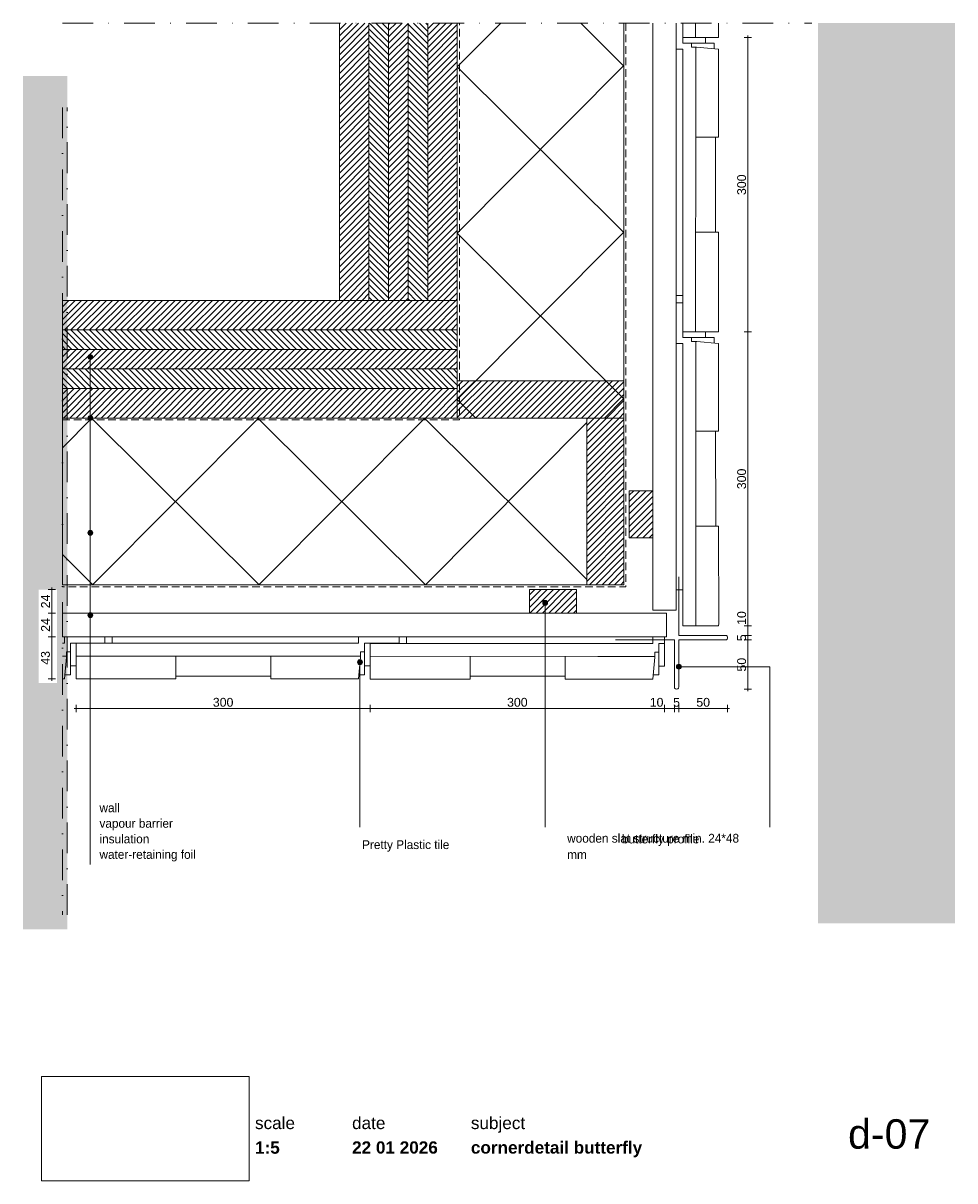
# Paper-space layout 'd-07 cornerdetail butterfly' of a CAD drawing. Header units: millimetres. Extents: x 10 to 200, y 11 to 247.
import ezdxf
from ezdxf.xclip import XClip

# ---------------------------------------------------------------- set-up
doc = ezdxf.new("R2010")
doc.units = ezdxf.units.MM
doc.header["$MEASUREMENT"] = 0
doc.header["$XCLIPFRAME"] = 0
for name, pattern in [('B0302', [12.51, 6.26, -3.125, 0, -3.125]), ('B0701', [2.3412, 1.56, -0.7812]), ('Wipeout_Contour', [1000, 0, -1000])]:
    doc.linetypes.add(name, pattern=pattern)
for name, color, linetype in [('#01', 7, 'Continuous'), ('Dim - 1_50_100', 7, 'Continuous'), ('Info - 1_50_100', 7, 'Continuous'), ('Info - 1_5_10', 7, 'Continuous'), ('Info - English', 7, 'Continuous')]:
    doc.layers.add(name, color=color, linetype=linetype)
doc.styles.add('GENERATED_STYLE_1', font='HelveticaNeue.ttc')
doc.styles.add('GENERATED_STYLE_2', font='HelveticaNeue.ttc')
doc.styles.add('GENERATED_STYLE_3', font='Helvetica.ttc')
doc.styles.add('GENERATED_STYLE_4', font='txt')
picture_1 = doc.add_image_def('image1.png', size_in_pixel=(317, 159))
pattern_1 = [(45, (-9268.4849, 2047.4338), (-0.6363961, 0.6363961), [])]
pattern_2 = [(315, (-9268.4849, 2047.4338), (0.6363961, 0.6363961), [])]

# ---------------------------------------------------------------- blocks, each defined once
blk = doc.blocks.new('Drawing_1_1', base_point=(-200, 60))
at = {"color": 2, "linetype": 'Continuous', "lineweight": 0}
for s, insert, char_height, attachment_point, style in [('\\A1;{\\pql;\\fHelvetica Neue|b0|i0|c0|p0;\\W1.000000;scale}', (57.28, 24.14), 2.5, 1, 'GENERATED_STYLE_1'), ('\\A1;{\\pql;\\fHelvetica Neue|b0|i0|c0|p0;\\W1.000000;date}', (77.08, 24.14), 2.5, 1, 'GENERATED_STYLE_1'), ('\\A1;{\\pql;\\fHelvetica Neue|b0|i0|c0|p0;\\W1.000000;subject}', (101.31, 24.14), 2.5, 1, 'GENERATED_STYLE_1'), ('\\A1;{\\pqr;\\fHelvetica Neue|b0|i0|c0|p0;\\W1.000000;d-07}', (195, 23.65), 6, 3, 'GENERATED_STYLE_1'), ('\\A1;{\\pql;\\fHelvetica Neue|b1|i0|c0|p0;\\W1.000000;1:5}', (57.28, 19.12), 2.5, 1, 'GENERATED_STYLE_2'), ('\\A1;{\\pql;\\fHelvetica Neue|b1|i0|c0|p0;\\W1.000000;22 01 2026}', (77.08, 19.14), 2.5, 1, 'GENERATED_STYLE_2'), ('\\A1;{\\pql;\\fHelvetica Neue|b1|i0|c0|p0;\\W1.000000;cornerdetail butterfly}', (101.31, 19.14), 2.5, 1, 'GENERATED_STYLE_2')]:
    blk.add_mtext(s, dxfattribs=dict(at, insert=insert, char_height=char_height, attachment_point=attachment_point, style=style))
at = {"color": 254, "linetype": 'Wipeout_Contour', "lineweight": 0, "ltscale": 174.062972}
blk.add_wipeout([(13.71, 11.09), (56.11, 11.09), (56.11, 32.35), (13.71, 32.35)], dxfattribs=at)
at = {"color": 9, "lineweight": 0}
image = blk.add_image(picture_1, insert=(13.71, 11.09), size_in_units=(42.4, 21.27), dxfattribs=at)
image.set_boundary_path([(-0.5, -0.5), (316.5, 158.5)])
blk = doc.blocks.new('Drawing_2_1', base_point=(-9268.48, 2047.43))
at = {"layer": '#01', "linetype": 'Continuous', "lineweight": 0, "true_color": 0x000000}
for points in [[(23.19, 179.12), (23.22, 178.93), (23.33, 178.77), (23.49, 178.66), (23.69, 178.62), (23.88, 178.66), (24.04, 178.77), (24.15, 178.93), (24.19, 179.12), (24.15, 179.31), (24.04, 179.47), (23.88, 179.58), (23.69, 179.62), (23.49, 179.58), (23.33, 179.47), (23.22, 179.31)], [(23.19, 166.68), (23.22, 166.49), (23.33, 166.33), (23.49, 166.22), (23.69, 166.18), (23.88, 166.22), (24.04, 166.33), (24.15, 166.49), (24.19, 166.68), (24.15, 166.87), (24.04, 167.03), (23.88, 167.14), (23.69, 167.18), (23.49, 167.14), (23.33, 167.03), (23.22, 166.87)], [(23.19, 143.27), (23.22, 143.08), (23.33, 142.92), (23.49, 142.81), (23.69, 142.77), (23.88, 142.81), (24.04, 142.92), (24.15, 143.08), (24.19, 143.27), (24.15, 143.46), (24.04, 143.62), (23.88, 143.73), (23.69, 143.77), (23.49, 143.73), (23.33, 143.62), (23.22, 143.46)], [(115.95, 128.97), (115.99, 128.77), (116.09, 128.61), (116.26, 128.5), (116.45, 128.47), (116.64, 128.5), (116.8, 128.61), (116.91, 128.77), (116.95, 128.97), (116.91, 129.16), (116.8, 129.32), (116.64, 129.43), (116.45, 129.47), (116.26, 129.43), (116.09, 129.32), (115.99, 129.16)], [(23.19, 126.45), (23.22, 126.26), (23.33, 126.1), (23.49, 125.99), (23.69, 125.95), (23.88, 125.99), (24.04, 126.1), (24.15, 126.26), (24.19, 126.45), (24.15, 126.64), (24.04, 126.81), (23.88, 126.92), (23.69, 126.95), (23.49, 126.92), (23.33, 126.81), (23.22, 126.64)], [(78.18, 116.87), (78.21, 116.68), (78.32, 116.51), (78.48, 116.4), (78.68, 116.37), (78.87, 116.4), (79.03, 116.51), (79.14, 116.68), (79.18, 116.87), (79.14, 117.06), (79.03, 117.22), (78.87, 117.33), (78.68, 117.37), (78.48, 117.33), (78.32, 117.22), (78.21, 117.06)], [(143.22, 115.96), (143.25, 115.77), (143.36, 115.61), (143.53, 115.5), (143.72, 115.46), (143.91, 115.5), (144.07, 115.61), (144.18, 115.77), (144.22, 115.96), (144.18, 116.15), (144.07, 116.31), (143.91, 116.42), (143.72, 116.46), (143.53, 116.42), (143.36, 116.31), (143.25, 116.15)]]:
    blk.add_hatch(color=18, dxfattribs=at).paths.add_polyline_path(points)
at = {"layer": 'Info - 1_50_100', "linetype": 'Continuous', "lineweight": 0, "true_color": 0x000000}
h = blk.add_hatch(dxfattribs=at)
h.set_pattern_fill('310_Naaldhout__01__0001', color=18, style=0, pattern_type=2)
h.set_pattern_definition(pattern_1)
h.paths.add_polyline_path([(80.52, 247.22), (74.52, 247.22), (74.52, 190.68), (80.52, 190.68)])
h = blk.add_hatch(dxfattribs=at)
h.set_pattern_fill('310_Naaldhout__02__0001', color=18, style=0, pattern_type=2)
h.set_pattern_definition(pattern_2)
h.paths.add_polyline_path([(84.52, 247.22), (80.52, 247.22), (80.52, 190.68), (84.52, 190.68)])
h = blk.add_hatch(dxfattribs=at)
h.set_pattern_fill('310_Naaldhout__01__0001', color=18, style=0, pattern_type=2)
h.set_pattern_definition(pattern_1)
h.paths.add_polyline_path([(88.52, 247.22), (84.52, 247.22), (84.52, 190.68), (88.52, 190.68)])
h = blk.add_hatch(dxfattribs=at)
h.set_pattern_fill('310_Naaldhout__02__0001', color=18, style=0, pattern_type=2)
h.set_pattern_definition(pattern_2)
h.paths.add_polyline_path([(92.52, 247.22), (88.52, 247.22), (88.52, 190.68), (92.52, 190.68)])
h = blk.add_hatch(dxfattribs=at)
h.set_pattern_fill('310_Naaldhout__01__0001', color=18, style=0, pattern_type=2)
h.set_pattern_definition(pattern_1)
h.paths.add_polyline_path([(98.52, 247.22), (92.52, 247.22), (92.52, 190.68), (98.52, 190.68)])
h = blk.add_hatch(dxfattribs=at)
h.set_pattern_fill('415_Isolatie_ruit_0001', color=18, style=0, pattern_type=2)
h.set_pattern_definition([(45.152, (98.517, 272.247), (-16.9703, 16.8807), []), (135.152, (98.517, 272.247), (16.9703, 17.0605), [])])
h.paths.add_polyline_path([(132.52, 247.22), (98.52, 247.22), (98.52, 166.68), (132.52, 166.68)])
at = {"layer": 'Info - 1_50_100', "linetype": 'Continuous', "lineweight": 0, "true_color": 0xffffff}
blk.add_hatch(color=7, dxfattribs=at).paths.add_polyline_path([(200, 247.22), (172.06, 247.22), (172.06, 63.62), (200, 63.62)])
at = {"layer": 'Info - 1_50_100', "linetype": 'Continuous', "lineweight": 0, "true_color": 0x000000}
h = blk.add_hatch(dxfattribs=at)
h.set_pattern_fill('310_Naaldhout__01__0001', color=18, style=0, pattern_type=2)
h.set_pattern_definition(pattern_1)
h.paths.add_polyline_path([(17.99, 184.68), (98.52, 184.68), (98.52, 190.68), (17.99, 190.68)])
h = blk.add_hatch(dxfattribs=at)
h.set_pattern_fill('310_Naaldhout__02__0001', color=18, style=0, pattern_type=2)
h.set_pattern_definition(pattern_2)
h.paths.add_polyline_path([(17.99, 180.68), (98.52, 180.68), (98.52, 184.68), (17.99, 184.68)])
h = blk.add_hatch(dxfattribs=at)
h.set_pattern_fill('310_Naaldhout__01__0001', color=18, style=0, pattern_type=2)
h.set_pattern_definition(pattern_1)
h.paths.add_polyline_path([(17.99, 176.68), (98.52, 176.68), (98.52, 180.68), (17.99, 180.68)])
h = blk.add_hatch(dxfattribs=at)
h.set_pattern_fill('310_Naaldhout__02__0001', color=18, style=0, pattern_type=2)
h.set_pattern_definition(pattern_2)
h.paths.add_polyline_path([(17.99, 172.68), (98.52, 172.68), (98.52, 176.68), (17.99, 176.68)])
h = blk.add_hatch(dxfattribs=at)
h.set_pattern_fill('310_Naaldhout__01__0001', color=18, style=0, pattern_type=2)
h.set_pattern_definition(pattern_1)
h.paths.add_polyline_path([(17.99, 166.68), (98.52, 166.68), (98.52, 172.68), (17.99, 172.68)])
h = blk.add_hatch(dxfattribs=at)
h.set_pattern_fill('310_Naaldhout__01__0001', color=18, style=0, pattern_type=2)
h.set_pattern_definition(pattern_1)
h.paths.add_polyline_path([(98.52, 166.68), (132.52, 166.68), (132.52, 174.28), (98.52, 174.28)])
h = blk.add_hatch(dxfattribs=at)
h.set_pattern_fill('415_Isolatie_ruit_0001', color=18, style=0, pattern_type=2)
h.set_pattern_definition([(135.152, (24.15, 132.68), (16.8807, 16.9703), []), (225.152, (24.15, 132.68), (-17.0605, 16.9703), [])])
h.paths.add_polyline_path([(17.99, 132.68), (124.92, 132.68), (124.92, 166.68), (17.99, 166.68)])
h = blk.add_hatch(dxfattribs=at)
h.set_pattern_fill('310_Naaldhout__01__0001', color=18, style=0, pattern_type=2)
h.set_pattern_definition(pattern_1)
h.paths.add_polyline_path([(132.52, 132.68), (132.52, 166.68), (124.92, 166.68), (124.92, 132.68)])
at = {"layer": 'Info - 1_5_10', "linetype": 'Continuous', "lineweight": 0, "true_color": 0x99a3a6}
h = blk.add_hatch(dxfattribs=at)
h.set_pattern_fill('310_Naaldhout__01__0001', color=253, style=0, pattern_type=2)
h.set_pattern_definition(pattern_1)
h.paths.add_polyline_path([(138.4, 151.85), (133.6, 151.85), (133.6, 142.25), (138.4, 142.25)])
h = blk.add_hatch(dxfattribs=at)
h.set_pattern_fill('310_Naaldhout__01__0001', color=253, style=0, pattern_type=2)
h.set_pattern_definition(pattern_1)
h.paths.add_polyline_path([(113.24, 126.88), (122.84, 126.88), (122.84, 131.68), (113.24, 131.68)])
at = {"layer": '#01', "color": 9, "linetype": 'Continuous', "lineweight": 0}
for p, q in [((23.69, 178.62), (23.69, 88.08)), ((23.69, 166.18), (23.69, 75.64)), ((23.69, 142.77), (23.69, 92.46)), ((116.45, 128.47), (116.45, 83.25)), ((23.69, 125.95), (23.69, 75.64)), ((78.68, 116.37), (78.68, 83.25))]:
    blk.add_line(p, q, dxfattribs=at)
at = {"layer": '#01', "color": 2, "linetype": 'B0701', "lineweight": 0, "flags": 128}
for points in [[(132.92, 247.22), (132.92, 132.25), (17.99, 132.25)], [(17.99, 166.28), (99, 166.28), (99, 247.22)]]:
    blk.add_lwpolyline(points, dxfattribs=at)
at = {"layer": '#01', "color": 9, "linetype": 'B0302', "lineweight": 0, "flags": 128}
blk.add_lwpolyline([(17.99, 229.99), (17.99, 65.33)], dxfattribs=at)
at = {"layer": '#01', "color": 9, "linetype": 'Continuous', "lineweight": 0, "flags": 128}
blk.add_lwpolyline([(144.22, 115.96), (162.27, 115.96), (162.27, 83.25)], dxfattribs=at)
at = {"layer": '#01', "color": 1, "linetype": 'Continuous', "lineweight": 0}
for centre in [(23.69, 179.12), (23.69, 166.68), (23.69, 143.27), (116.45, 128.97), (23.69, 126.45), (78.68, 116.87), (143.72, 115.96)]:
    blk.add_circle(centre, 0.5, dxfattribs=at)
at = {"color": 1, "linetype": 'Continuous', "lineweight": 0}
blk.add_line((140.8, 116.07), (140.8, 122.05), dxfattribs=at)
at = {"color": 1, "linetype": 'Continuous', "lineweight": 0, "flags": 128}
for points in [[(143.16, 247.22), (143.16, 243.07), (143.16, 242.04), (143.16, 241.89)], [(143.16, 247.22), (143.16, 243.07), (143.16, 242.04), (143.16, 241.89)], [(144.5, 247.22), (144.5, 243.11)], [(144.5, 247.22), (144.5, 244.78), (144.5, 244.59), (144.51, 244.43)], [(144.5, 247.22), (144.5, 244.78), (144.5, 244.59), (144.51, 244.43)], [(147.12, 244.28), (147.12, 247.22)], [(151.79, 247.22), (151.8, 244.78), (151.79, 244.6), (151.79, 244.43)], [(151.79, 247.22), (151.8, 244.78), (151.79, 244.6), (151.79, 244.43)], [(144.51, 244.43), (144.52, 244.28)], [(144.51, 244.43), (144.52, 244.28)], [(144.52, 244.28), (147.18, 244.28)], [(144.52, 244.28), (147.18, 244.28)], [(147.32, 244.28), (147.18, 244.28), (147.5, 244.28)], [(147.32, 244.28), (147.5, 244.28)], [(151.79, 244.43), (151.78, 244.28), (147.5, 244.28)], [(149.14, 243.12), (149.14, 244.28)], [(143.16, 241.89), (144.5, 241.89)], [(144.5, 243.11), (146.29, 243.12)], [(144.5, 243.11), (146.29, 243.12)], [(144.5, 241.89), (144.5, 241.79), (144.52, 184.78), (144.52, 184.59), (144.53, 184.43)], [(144.5, 241.89), (144.5, 241.79), (144.52, 184.78), (144.52, 184.59), (144.53, 184.43)], [(150.92, 243.08), (150.92, 243.12), (146.29, 243.12), (146.29, 243.07)], [(150.92, 243.08), (150.92, 243.12), (146.29, 243.12), (146.29, 243.07)], [(146.29, 242.3), (146.29, 243.07)], [(146.29, 242.3), (146.29, 243.07)], [(147.16, 242.3), (146.29, 242.3)], [(147.34, 242.3), (146.29, 242.3)], [(147.14, 184.28), (147.16, 230.89), (147.16, 239.34), (147.16, 242.3)], [(147.34, 242.3), (151.8, 241.89)], [(150.92, 243.08), (150.92, 241.97)], [(150.92, 243.08), (150.92, 241.97)], [(150.92, 243.08), (150.92, 241.97)], [(151.8, 241.89), (151.8, 241.79), (151.8, 224.96), (151.8, 224.45), (151.8, 224.09)], [(151.8, 241.89), (151.8, 241.79), (151.8, 224.96), (151.8, 224.45), (151.8, 224.09)], [(147.16, 230.69), (147.16, 230.89), (147.16, 239.34), (147.16, 239.54)], [(147.51, 223.98), (147.16, 223.98)], [(147.51, 223.98), (147.35, 223.98)], [(151.8, 224.09), (151.79, 224.01), (151.78, 223.98), (147.51, 223.98)], [(151.8, 224.09), (151.79, 224.01), (151.78, 223.98), (147.51, 223.98)], [(151.2, 223.98), (151.21, 204.61)], [(151.2, 223.98), (151.21, 204.61)], [(151.8, 204.5), (151.8, 204.59), (151.79, 204.61), (147.76, 204.61), (147.15, 204.61)], [(151.8, 204.5), (151.81, 204.07), (151.82, 184.78), (151.81, 184.6), (151.81, 184.43)], [(151.8, 204.5), (151.81, 204.07), (151.82, 184.78), (151.81, 184.6), (151.81, 184.43)], [(143.18, 191.64), (144.52, 191.64)], [(143.19, 190), (143.18, 189.65), (143.18, 183.07), (143.18, 182.04), (143.18, 181.89)], [(143.19, 190), (143.18, 189.65), (143.18, 183.07), (143.18, 182.04), (143.18, 181.89)], [(143.19, 190), (143.2, 190.15)], [(143.19, 190), (143.2, 190.15)], [(143.2, 190.15), (144.54, 190.15)], [(143.2, 190.15), (144.54, 190.15)], [(144.53, 190), (144.52, 189.65), (144.52, 183.11)], [(144.53, 184.43), (144.54, 184.28)], [(144.53, 184.43), (144.54, 184.28)], [(144.54, 184.28), (147.2, 184.28)], [(144.54, 184.28), (147.2, 184.28)], [(147.34, 184.28), (147.2, 184.28), (147.52, 184.28)], [(147.34, 184.28), (147.52, 184.28)], [(151.81, 184.43), (151.8, 184.28), (147.52, 184.28)], [(149.16, 183.12), (149.16, 184.28)], [(143.18, 181.89), (144.52, 181.89)], [(144.52, 183.11), (146.31, 183.12)], [(144.52, 181.89), (144.52, 181.79), (144.54, 124.78), (144.54, 124.59), (144.55, 124.43)], [(144.52, 181.89), (144.52, 181.79), (144.54, 124.78), (144.54, 124.59), (144.55, 124.43)], [(144.53, 183.11), (146.31, 183.12)], [(150.94, 183.08), (150.94, 183.12), (146.31, 183.12), (146.31, 183.07)], [(150.94, 183.08), (150.94, 183.12), (146.31, 183.12), (146.31, 183.07)], [(146.31, 182.3), (146.31, 183.07)], [(146.31, 182.3), (146.31, 183.07)], [(147.18, 182.3), (146.31, 182.3)], [(147.36, 182.3), (146.31, 182.3)], [(147.16, 124.28), (147.18, 170.89), (147.18, 179.34), (147.18, 182.3)], [(147.36, 182.3), (151.82, 181.89)], [(150.94, 183.08), (150.95, 181.97)], [(150.94, 183.08), (150.95, 181.97)], [(150.94, 183.08), (150.95, 181.97)], [(151.82, 181.89), (151.82, 181.79), (151.82, 164.96), (151.82, 164.45), (151.82, 164.09)], [(151.82, 181.89), (151.82, 181.79), (151.82, 164.96), (151.82, 164.45), (151.82, 164.09)], [(147.19, 170.69), (147.18, 170.89), (147.18, 179.34), (147.18, 179.54)], [(147.53, 163.98), (147.18, 163.98)], [(147.53, 163.98), (147.37, 163.98)], [(151.82, 164.09), (151.81, 164.01), (151.8, 163.98), (147.53, 163.98)], [(151.82, 164.09), (151.81, 164.01), (151.8, 163.98), (147.53, 163.98)], [(151.22, 163.98), (151.23, 144.61)], [(151.22, 163.98), (151.23, 144.61)], [(151.83, 144.5), (151.82, 144.59), (151.81, 144.61), (147.78, 144.61), (147.17, 144.61)], [(151.83, 144.5), (151.83, 144.07), (151.84, 124.78), (151.84, 124.6), (151.83, 124.43)], [(151.83, 144.5), (151.83, 144.07), (151.84, 124.78), (151.84, 124.6), (151.83, 124.43)], [(143.2, 131.64), (143.25, 131.64), (144.54, 131.64)], [(144.55, 124.43), (144.56, 124.28)], [(144.55, 124.43), (144.56, 124.28)], [(144.56, 124.28), (147.22, 124.28)], [(144.56, 124.28), (147.22, 124.28)], [(147.36, 124.28), (147.22, 124.28), (147.54, 124.28)], [(147.36, 124.28), (147.54, 124.28)], [(151.83, 124.43), (151.82, 124.28), (147.54, 124.28)], [(18.41, 120.74), (18.31, 120.74), (17.99, 120.74)], [(18.41, 120.74), (18.31, 120.74), (17.99, 120.74)], [(26.52, 122.07), (26.17, 122.08), (19.6, 122.08), (18.56, 122.08), (18.41, 122.08)], [(26.52, 122.07), (26.17, 122.08), (19.6, 122.08), (18.56, 122.08), (18.41, 122.08)], [(18.41, 122.08), (18.41, 120.74)], [(19.64, 120.74), (19.64, 118.95)], [(26.52, 120.74), (26.17, 120.74), (19.64, 120.74)], [(19.64, 120.74), (19.64, 118.95)], [(20.95, 120.74), (20.8, 120.72)], [(20.95, 120.74), (20.8, 120.72)], [(20.8, 120.72), (20.8, 118.06)], [(20.8, 120.72), (20.8, 118.06)], [(78.41, 120.74), (78.31, 120.74), (21.3, 120.74), (21.12, 120.74), (20.95, 120.74)], [(78.41, 120.74), (78.31, 120.74), (21.3, 120.74), (21.12, 120.74), (20.95, 120.74)], [(26.52, 122.07), (26.67, 122.06)], [(26.52, 122.07), (26.67, 122.06)], [(26.67, 122.06), (26.67, 120.72)], [(26.67, 122.06), (26.67, 120.72)], [(28.16, 122.08), (28.16, 120.74)], [(86.52, 122.07), (86.17, 122.08), (79.6, 122.08), (78.56, 122.08), (78.41, 122.08)], [(86.52, 122.07), (86.17, 122.08), (79.6, 122.08), (78.56, 122.08), (78.41, 122.08)], [(78.41, 122.08), (78.41, 120.74)], [(79.64, 120.74), (79.64, 118.95)], [(86.52, 120.74), (86.17, 120.74), (79.64, 120.74)], [(79.64, 120.74), (79.64, 118.95)], [(80.95, 120.7), (80.8, 120.69)], [(80.95, 120.7), (80.8, 120.69)], [(80.8, 120.69), (80.8, 118.03)], [(80.8, 120.69), (80.8, 118.03)], [(138.41, 120.71), (138.31, 120.71), (81.3, 120.71), (81.12, 120.71), (80.95, 120.7)], [(138.41, 120.71), (138.31, 120.71), (81.3, 120.71), (81.12, 120.71), (80.95, 120.7)], [(86.52, 122.07), (86.67, 122.06)], [(86.52, 122.07), (86.67, 122.06)], [(86.67, 122.06), (86.67, 120.72)], [(86.67, 122.06), (86.67, 120.72)], [(88.16, 122.05), (88.16, 122), (88.16, 120.71)], [(140.8, 122.05), (139.6, 122.05), (138.56, 122.05), (138.41, 122.05)], [(140.8, 122.05), (139.6, 122.05), (138.56, 122.05), (138.41, 122.05)], [(138.41, 122.05), (138.41, 120.71)], [(139.64, 120.71), (139.64, 118.92)], [(140.8, 120.71), (139.64, 120.71)], [(139.64, 120.71), (139.64, 118.92)], [(17.99, 118.08), (18.82, 118.08)], [(18.82, 118.96), (19.6, 118.96)], [(18.82, 118.08), (18.82, 118.96)], [(18.82, 118.96), (19.6, 118.96)], [(18.82, 117.9), (18.82, 118.96)], [(19.6, 114.32), (19.64, 114.32), (19.64, 118.95), (19.6, 118.96)], [(19.6, 114.32), (19.64, 114.32), (19.64, 118.95), (19.6, 118.96)], [(20.8, 118.13), (67.41, 118.09), (75.86, 118.09), (78.82, 118.08)], [(41.02, 113.45), (41.11, 113.46), (41.13, 113.47), (41.14, 117.5), (41.13, 118.11)], [(60.5, 117.74), (60.5, 118.09)], [(67.21, 118.08), (67.41, 118.09), (75.86, 118.09), (76.06, 118.08)], [(78.82, 118.96), (79.6, 118.96)], [(78.82, 118.08), (78.82, 118.96)], [(78.82, 118.96), (79.6, 118.96)], [(78.82, 117.9), (78.82, 118.96)], [(79.6, 114.32), (79.64, 114.32), (79.64, 118.95), (79.6, 118.96)], [(79.6, 114.32), (79.64, 114.32), (79.64, 118.95), (79.6, 118.96)], [(80.8, 118.09), (127.41, 118.05), (135.86, 118.05), (138.82, 118.05)], [(101.02, 113.42), (101.11, 113.43), (101.13, 113.44), (101.14, 117.46), (101.13, 118.08)], [(138.82, 118.92), (139.6, 118.92)], [(138.82, 118.05), (138.82, 118.92)], [(138.82, 118.92), (139.6, 118.92)], [(138.82, 117.87), (138.82, 118.92)], [(139.6, 114.29), (139.64, 114.29), (139.64, 118.92), (139.6, 118.92)], [(139.6, 114.29), (139.64, 114.29), (139.64, 118.92), (139.6, 118.92)], [(18.82, 117.9), (18.41, 113.45)], [(19.64, 116.11), (20.8, 116.11)], [(20.8, 117.93), (20.8, 118.06), (20.8, 117.74)], [(20.8, 117.93), (20.8, 117.74)], [(20.95, 113.45), (20.8, 113.47), (20.8, 117.74)], [(60.5, 117.74), (60.5, 117.9)], [(60.61, 113.45), (60.53, 113.46), (60.5, 113.47), (60.5, 117.74)], [(60.61, 113.45), (60.53, 113.46), (60.5, 113.47), (60.5, 117.74)], [(78.82, 117.9), (78.41, 113.45)], [(79.64, 116.11), (80.8, 116.11)], [(80.8, 117.89), (80.8, 118.03), (80.8, 117.71)], [(80.8, 117.89), (80.8, 117.71)], [(80.95, 113.42), (80.8, 113.43), (80.8, 117.71)], [(120.5, 117.71), (120.5, 118.06)], [(120.5, 117.71), (120.5, 117.87)], [(120.61, 113.42), (120.53, 113.43), (120.5, 113.44), (120.5, 117.71)], [(120.61, 113.42), (120.53, 113.43), (120.5, 113.44), (120.5, 117.71)], [(127.21, 118.05), (127.41, 118.05), (135.86, 118.05), (136.06, 118.05)], [(138.82, 117.87), (138.41, 113.41)], [(139.64, 116.07), (140.8, 116.07)], [(139.64, 116.07), (140.8, 116.07)], [(18.41, 113.45), (18.31, 113.45), (17.99, 113.45)], [(18.41, 113.45), (18.31, 113.45), (17.99, 113.45)], [(19.6, 114.32), (18.49, 114.32)], [(19.6, 114.32), (18.49, 114.32)], [(19.6, 114.32), (18.49, 114.32)], [(41.02, 113.45), (40.59, 113.45), (21.3, 113.45), (21.12, 113.45), (20.95, 113.45)], [(41.02, 113.45), (40.59, 113.45), (21.3, 113.45), (21.12, 113.45), (20.95, 113.45)], [(60.5, 114.05), (41.13, 114.05)], [(60.5, 114.05), (41.13, 114.05)], [(78.41, 113.45), (78.31, 113.45), (61.48, 113.45), (60.97, 113.45), (60.61, 113.45)], [(78.41, 113.45), (78.31, 113.45), (61.48, 113.45), (60.97, 113.45), (60.61, 113.45)], [(79.6, 114.32), (78.49, 114.32)], [(79.6, 114.32), (78.49, 114.32)], [(79.6, 114.32), (78.49, 114.32)], [(101.02, 113.42), (100.59, 113.41), (81.3, 113.41), (81.12, 113.42), (80.95, 113.42)], [(101.02, 113.42), (100.59, 113.41), (81.3, 113.41), (81.12, 113.42), (80.95, 113.42)], [(120.5, 114.01), (101.13, 114.01)], [(120.5, 114.01), (101.13, 114.01)], [(138.41, 113.41), (138.31, 113.41), (121.48, 113.41), (120.97, 113.42), (120.61, 113.42)], [(138.41, 113.41), (138.31, 113.41), (121.48, 113.41), (120.97, 113.42), (120.61, 113.42)], [(139.6, 114.29), (138.49, 114.29)], [(139.6, 114.29), (138.49, 114.29)], [(139.6, 114.29), (138.49, 114.29)]]:
    blk.add_lwpolyline(points, dxfattribs=at)
at = {"color": 3, "linetype": 'Continuous', "lineweight": 0, "flags": 128}
blk.add_lwpolyline([(130.81, 121.41), (142.8, 121.41), (142.8, 111.84, 1.060859), (143.72, 111.84), (143.72, 121.41), (153.23, 121.41, 0.955205), (153.23, 122.33), (143.72, 122.33), (143.72, 134.29)], format="xyb", dxfattribs=at)
at = {"layer": 'Dim - 1_50_100', "color": 1, "linetype": 'Continuous', "lineweight": 0}
for p, q in [((158.55, 244.28), (157.05, 244.28)), ((157.8, 244.28), (157.8, 244.68)), ((157.8, 184.28), (157.8, 244.28)), ((158.55, 184.28), (157.05, 184.28)), ((157.8, 124.28), (157.8, 184.28)), ((16.57, 131.68), (15.07, 131.68)), ((15.82, 131.68), (15.82, 132.08)), ((15.82, 126.88), (15.82, 131.68)), ((16.57, 126.88), (15.07, 126.88)), ((15.82, 122.08), (15.82, 126.88)), ((158.55, 124.28), (157.05, 124.28)), ((157.8, 122.33), (157.8, 124.28)), ((16.57, 122.08), (15.07, 122.08)), ((15.82, 113.45), (15.82, 122.08)), ((158.55, 122.33), (157.05, 122.33)), ((158.55, 121.41), (157.05, 121.41)), ((157.8, 121.41), (157.8, 122.33)), ((157.8, 111.35), (157.8, 121.41)), ((16.57, 113.45), (15.07, 113.45)), ((15.82, 113.05), (15.82, 113.45)), ((158.55, 111.35), (157.05, 111.35)), ((157.8, 110.95), (157.8, 111.35)), ((20.4, 107.41), (20.8, 107.41)), ((20.8, 106.66), (20.8, 108.16)), ((20.8, 107.41), (80.8, 107.41)), ((80.8, 106.66), (80.8, 108.16)), ((80.8, 107.41), (140.8, 107.41)), ((140.8, 106.66), (140.8, 108.16)), ((140.8, 107.41), (142.8, 107.41)), ((142.8, 106.66), (142.8, 108.16)), ((142.8, 107.41), (143.72, 107.41)), ((143.72, 106.66), (143.72, 108.16)), ((143.72, 107.41), (153.67, 107.41)), ((153.67, 106.66), (153.67, 108.16)), ((153.67, 107.41), (154.07, 107.41))]:
    blk.add_line(p, q, dxfattribs=at)
at = {"layer": 'Info - 1_50_100', "color": 9, "linetype": 'Continuous', "lineweight": 0, "flags": 128}
for points in [[(80.52, 247.22), (80.52, 190.68), (74.52, 190.68), (74.52, 247.22)], [(84.52, 247.22), (84.52, 190.68), (80.52, 190.68), (80.52, 247.22)], [(88.52, 247.22), (88.52, 190.68), (84.52, 190.68), (84.52, 247.22)], [(92.52, 247.22), (92.52, 190.68), (88.52, 190.68), (88.52, 247.22)], [(98.52, 247.22), (98.52, 190.68), (92.52, 190.68), (92.52, 247.22)], [(138.4, 247.22), (138.4, 127.48), (143.2, 127.48), (143.2, 247.22)]]:
    blk.add_lwpolyline(points, dxfattribs=at)
at = {"layer": 'Info - 1_50_100', "color": 4, "linetype": 'Continuous', "lineweight": 0, "flags": 128}
for points in [[(74.52, 247.22), (74.52, 190.68), (98.52, 190.68), (98.52, 247.22)], [(17.99, 190.68), (98.52, 190.68), (98.52, 166.68), (17.99, 166.68)]]:
    blk.add_lwpolyline(points, dxfattribs=at)
at = {"layer": 'Info - 1_50_100', "color": 1, "linetype": 'Continuous', "lineweight": 0, "flags": 128}
blk.add_lwpolyline([(132.52, 247.22), (132.52, 166.68), (98.52, 166.68), (98.52, 247.22)], dxfattribs=at)
at = {"layer": 'Info - 1_50_100', "color": 9, "linetype": 'Continuous', "lineweight": 0, "flags": 128}
for points in [[(17.99, 184.68), (17.99, 190.68), (98.52, 190.68), (98.52, 184.68)], [(17.99, 180.68), (17.99, 184.68), (98.52, 184.68), (98.52, 180.68)], [(17.99, 176.68), (17.99, 180.68), (98.52, 180.68), (98.52, 176.68)], [(17.99, 172.68), (17.99, 176.68), (98.52, 176.68), (98.52, 172.68)], [(17.99, 166.68), (17.99, 172.68), (98.52, 172.68), (98.52, 166.68)], [(17.99, 122.08), (17.99, 126.88), (141.2, 126.88), (141.2, 122.08)]]:
    blk.add_lwpolyline(points, close=True, dxfattribs=at)
at = {"layer": 'Info - 1_50_100', "color": 2, "linetype": 'Continuous', "lineweight": 0, "flags": 128}
for points in [[(98.52, 166.68), (98.52, 174.28), (132.52, 174.28), (132.52, 166.68)], [(132.52, 132.68), (124.92, 132.68), (124.92, 166.68), (132.52, 166.68)]]:
    blk.add_lwpolyline(points, close=True, dxfattribs=at)
at = {"layer": 'Info - 1_50_100', "color": 1, "linetype": 'Continuous', "lineweight": 0, "flags": 128}
blk.add_lwpolyline([(17.99, 132.68), (17.99, 166.68), (124.92, 166.68), (124.92, 132.68)], close=True, dxfattribs=at)
at = {"layer": 'Info - 1_5_10', "color": 4, "linetype": 'Continuous', "lineweight": 0, "flags": 128}
for points in [[(138.4, 151.85), (133.6, 151.85), (133.6, 142.25), (138.4, 142.25)], [(113.24, 126.88), (113.24, 131.68), (122.84, 131.68), (122.84, 126.88)]]:
    blk.add_lwpolyline(points, close=True, dxfattribs=at)
at = {"layer": 'Dim - 1_50_100', "color": 2, "linetype": 'Continuous', "lineweight": 0, "char_height": 1.8, "attachment_point": 7, "rotation": 90, "style": 'GENERATED_STYLE_3'}
for s, insert, width in [('\\A1;{\\pql;\\fHelvetica|b0|i0|c0|p0;\\W1.000000;300}', (157.44, 212.16), 4.2398), ('\\A1;{\\pql;\\fHelvetica|b0|i0|c0|p0;\\W1.000000;300}', (157.44, 152.16), 4.2398), ('\\A1;{\\pql;\\fHelvetica|b0|i0|c0|p0;\\W1.000000;24}', (15.46, 127.87), 2.8266), ('\\A1;{\\pql;\\fHelvetica|b0|i0|c0|p0;\\W1.000000;24}', (15.46, 123.07), 2.8266), ('\\A1;{\\pql;\\fHelvetica|b0|i0|c0|p0;\\W1.000000;10}', (157.44, 124.48), 2.8266), ('\\A1;{\\pql;\\fHelvetica|b0|i0|c0|p0;\\W1.000000;5}', (157.43, 121.16), 1.4133), ('\\A1;{\\pql;\\fHelvetica|b0|i0|c0|p0;\\W1.000000;43}', (15.46, 116.35), 2.8266), ('\\A1;{\\pql;\\fHelvetica|b0|i0|c0|p0;\\W1.000000;50}', (157.44, 114.97), 2.8266)]:
    blk.add_mtext(s, dxfattribs=dict(at, insert=insert, width=width))
at = {"layer": 'Dim - 1_50_100', "color": 2, "linetype": 'Continuous', "lineweight": 0, "char_height": 1.8, "attachment_point": 7, "style": 'GENERATED_STYLE_3'}
for s, insert, width in [('\\A1;{\\pql;\\fHelvetica|b0|i0|c0|p0;\\W1.000000;300}', (48.68, 107.77), 4.2398), ('\\A1;{\\pql;\\fHelvetica|b0|i0|c0|p0;\\W1.000000;300}', (108.68, 107.77), 4.2398), ('\\A1;{\\pql;\\fHelvetica|b0|i0|c0|p0;\\W1.000000;10}', (137.78, 107.77), 2.8266), ('\\A1;{\\pql;\\fHelvetica|b0|i0|c0|p0;\\W1.000000;5}', (142.55, 107.77), 1.4133), ('\\A1;{\\pql;\\fHelvetica|b0|i0|c0|p0;\\W1.000000;50}', (147.28, 107.77), 2.8266)]:
    blk.add_mtext(s, dxfattribs=dict(at, insert=insert, width=width))
at = {"layer": 'Info - English', "color": 2, "linetype": 'Continuous', "lineweight": 0, "insert": (25.56, 82.15), "char_height": 1.8, "attachment_point": 4, "line_spacing_factor": 1.05635, "style": 'GENERATED_STYLE_4'}
blk.add_mtext('\\A1;{\\pql;\\fWork Sans|b0|i0|c0|p0;\\W1.000000;wall\\P\\pql;\\fWork Sans|b0|i0|c0|p0;\\W1.000000;vapour barrier\\P\\pql;\\fWork Sans|b0|i0|c0|p0;\\W1.000000;insulation\\P\\pql;\\fWork Sans|b0|i0|c0|p0;\\W1.000000;water-retaining foil}', dxfattribs=at)
at = {"layer": 'Info - English', "color": 2, "linetype": 'Continuous', "lineweight": 0, "char_height": 1.8, "attachment_point": 4, "style": 'GENERATED_STYLE_4'}
for s, insert in [('\\A1;{\\pql;\\fWork Sans|b0|i0|c0|p0;\\W1.000000;Pretty Plastic tile }', (79.12, 79.39)), ('\\A1;{\\pql;\\fWork Sans|b0|i0|c0|p0;\\W1.000000;butterfly profile}', (132.1, 80.54))]:
    blk.add_mtext(s, dxfattribs=dict(at, insert=insert))
at = {"layer": 'Info - English', "color": 2, "linetype": 'Continuous', "lineweight": 0, "insert": (120.94, 79.3), "char_height": 1.8, "width": 35.2414, "attachment_point": 4, "line_spacing_factor": 1.110307, "style": 'GENERATED_STYLE_4'}
blk.add_mtext('\\A1;{\\pql;\\fWork Sans|b0|i0|c0|p0;\\W1.000000;wooden slat structure min. 24*48 mm}', dxfattribs=at)

psp = doc.layouts.new('d-07 cornerdetail butterfly')

# ---------------------------------------------------------------- hatches: boundary and pattern name
at = {"layer": 'Info - 1_5_10', "linetype": 'Continuous', "lineweight": 0}
for points in [[(10, 236.47), (13.19, 236.47), (13.19, 62.37), (10, 62.37)], [(13.19, 236.47), (18.99, 236.47), (18.99, 131.64), (13.19, 131.64)], [(16.88, 236.47), (18.99, 236.47), (18.99, 62.37), (16.88, 62.37)], [(13.19, 112.65), (18.99, 112.65), (18.99, 62.37), (13.19, 62.37)]]:
    psp.add_hatch(color=255, dxfattribs=at).paths.add_polyline_path(points)

# ---------------------------------------------------------------- linework, layer by layer
at = {"layer": '#01', "color": 3, "linetype": 'B0302', "lineweight": 0}
for p, q in [((17.99, 247.22), (170.84, 247.22)), ((18.99, 65.33), (18.99, 229.99))]:
    psp.add_line(p, q, dxfattribs=at)

# ---------------------------------------------------------------- block references
at = {"color": 4, "linetype": 'Continuous', "lineweight": 0}
ref = psp.add_blockref('Drawing_2_1', (-9268.48, 2047.43), dxfattribs=at)
XClip(ref).set_block_clipping_path([(10, 63.6183571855), (200, 247.2172305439)])
ref = psp.add_blockref('Drawing_1_1', (-200, 60), dxfattribs=at)
XClip(ref).set_block_clipping_path([(-287.3178906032, -75.7273941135), (502.7286062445, 56.3449743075)])

doc.saveas('drawing.dxf')
